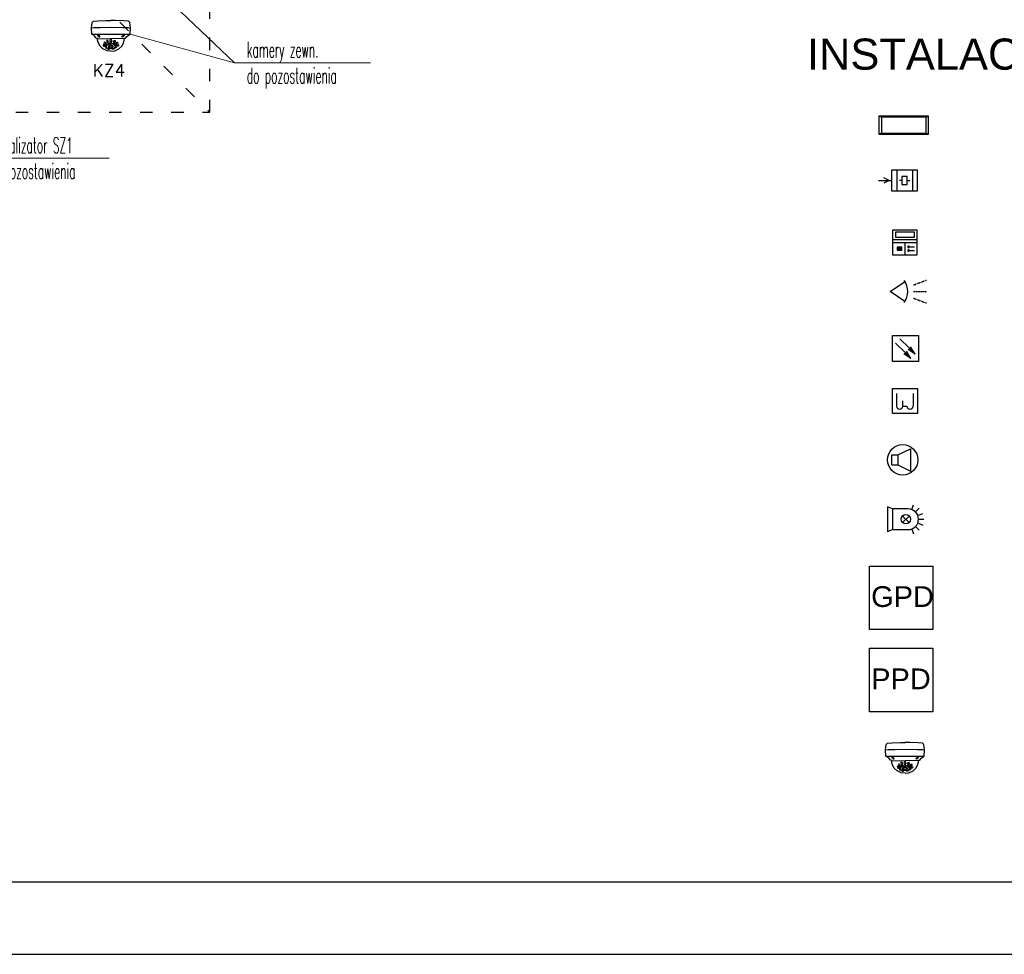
# Model space of a CAD drawing. Header units: millimetres. Extents: x 19325 to 32410, y -4876 to 2807.
# Tile 54 of 72: x 20931 to 21881, y -1042 to -141. Entities that reach past the tile are written whole.
import ezdxf
from ezdxf import colors
from ezdxf.entities.mleader import LeaderData, LeaderLine
from ezdxf.enums import TextEntityAlignment as Align
from ezdxf.math import Vec2, Vec3

# ---------------------------------------------------------------- set-up
doc = ezdxf.new("R2010")
doc.units = ezdxf.units.MM
doc.linetypes.add('ACAD_ISO03W100', pattern=[30, 12, -18])
doc.linetypes.add('VERDECKT', pattern=[0.375, 0.25, -0.125])
for name, color, linetype, lineweight in [('.WK_WODA_OPIS', 7, 'Continuous', 13), ('2E_CENTR', 40, 'Continuous', 30), ('2E_INSTA', 40, 'Continuous', 30), ('2E_OSWIETL', 40, 'Continuous', 30), ('2E_POZ', 40, 'Continuous', 30), ('2E_SWIETLOWKI', 40, 'Continuous', 30), ('2E_SYGKOM', 40, 'Continuous', 30), ('2E_URZADZENIE', 40, 'Continuous', 30), ('AMATECH_OPRAWY AWARYJNE', 4, 'Continuous', 30), ('Avizio_CCTV', 1, 'Continuous', 30), ('e', 1, 'Continuous', 40)]:
    doc.layers.add(name, color=color, linetype=linetype, lineweight=lineweight)
doc.layers.add('A_SC_MUROWANA_DZIAŁOWA', color=42, linetype='Continuous')
doc.styles.add('dar-styl', font='arial.ttf')
doc.styles.add('Opisowy', font='arial.ttf', dxfattribs={"width": 0.8})
doc.styles.add('PITSIMP8', font='pitsimp8')
doc.styles.add('SIMPLEX', font='simplex.shx')
doc.styles.add('WYMIARY', font='romans.shx', dxfattribs={"width": 0.7})

# ---------------------------------------------------------------- blocks, each defined once
blk = doc.blocks.new('AAT_KOPUŁA')
at = {"color": 1}
for points in [[(-8.22, -11.04), (-9, -10.93), (-9.78, -9.91), (-10.75, -9.07), (-11.75, -8.52), (-11.93, -4.64), (-11.53, -1.23), (-10.72, -0.54), (-8.02, -0.23), (-2.86, 0), (-0.04, 0)], [(8.18, -11.04), (8.95, -10.93), (9.73, -9.91), (10.71, -9.07), (11.71, -8.52), (11.89, -4.64), (11.49, -1.23), (10.67, -0.54), (7.97, -0.23), (2.82, 0), (0, 0)], [(-11.93, -4.64), (-10.42, -4.44), (-6.36, -4.33), (0.12, -4.2), (7.54, -4.33), (10.62, -4.41), (11.89, -4.64)], [(-11.75, -8.52), (-6.7, -8.53), (2.62, -8.43), (11.71, -8.52)], [(-0.05, -18.85), (-2.38, -18.67), (-4.9, -17.44), (-6.62, -15.88), (-7.66, -14.01), (-8.14, -12.14), (-8.22, -11.04), (-0.04, -11.24)], [(0.01, -18.85), (2.34, -18.67), (4.85, -17.44), (6.58, -15.88), (7.62, -14.01), (8.1, -12.14), (8.18, -11.04), (0, -11.24)]]:
    blk.add_lwpolyline(points, dxfattribs=at)
for points in [[(-8.01, -9.54), (-7.57, -9.95), (-7.16, -10.2), (-6.8, -10.17), (-6.79, -9.93), (-7.09, -9.56), (-7.5, -9.29), (-7.95, -9.14), (-8.14, -9.15), (-8.19, -9.28), (-8.1, -9.44)], [(-0.16, -11.79), (-0.44, -11.92), (-0.66, -12.24), (-0.73, -12.53), (-0.65, -12.92), (-0.47, -13.15), (-0.12, -13.25), (0.27, -13.11), (0.47, -12.65), (0.44, -12.25), (0.26, -12.02), (0.06, -11.81)], [(7.96, -9.54), (7.52, -9.95), (7.12, -10.2), (6.76, -10.17), (6.75, -9.93), (7.04, -9.56), (7.46, -9.29), (7.9, -9.14), (8.09, -9.15), (8.15, -9.28), (8.06, -9.44)], [(-3.78, -15.29), (-3.95, -14.93), (-4.25, -14.79), (-4.68, -14.88), (-4.81, -15.22), (-4.69, -15.53), (-4.45, -15.72), (-4.04, -15.72), (-3.87, -15.61), (-3.77, -15.41)], [(-3.18, -13.85), (-3.41, -13.5), (-3.71, -13.36), (-4.14, -13.45), (-4.29, -13.85), (-4.15, -14.27), (-3.88, -14.44), (-3.44, -14.44), (-3.2, -14.23), (-3.15, -14.01)], [(-2.45, -16.49), (-2.62, -16.14), (-2.92, -16), (-3.35, -16.09), (-3.48, -16.42), (-3.36, -16.74), (-3.12, -16.92), (-2.71, -16.93), (-2.54, -16.81), (-2.44, -16.61)], [(-2.37, -15.16), (-2.53, -14.81), (-2.84, -14.67), (-3.26, -14.76), (-3.39, -15.09), (-3.27, -15.41), (-3.03, -15.59), (-2.63, -15.6), (-2.46, -15.48), (-2.36, -15.28)], [(-1.64, -12.74), (-1.87, -12.4), (-2.18, -12.26), (-2.6, -12.35), (-2.75, -12.75), (-2.61, -13.17), (-2.34, -13.34), (-1.9, -13.34), (-1.66, -13.13), (-1.61, -12.9)], [(-1.35, -14.22), (-1.58, -13.87), (-1.88, -13.73), (-2.31, -13.82), (-2.46, -14.23), (-2.32, -14.64), (-2.05, -14.81), (-1.61, -14.81), (-1.37, -14.6), (-1.32, -14.38)], [(-1.34, -17.2), (-1.62, -17.14), (-2.01, -17.17), (-2.14, -17.32), (-2.03, -17.5), (-1.68, -17.65), (-1.27, -17.71), (-0.93, -17.63), (-0.89, -17.47), (-1.06, -17.33)], [(-0.12, -15.1), (-0.81, -15.21), (-1.32, -15.6), (-1.56, -15.96), (-1.58, -16.45), (-1.21, -16.85), (-0.57, -17.09), (-0.08, -17.13), (0.56, -17.04), (1.21, -16.62), (1.45, -16.19), (1.38, -15.8), (0.93, -15.33), (0.26, -15.14)], [(0, -15.66), (-0.48, -15.71), (-0.87, -15.94), (-0.92, -16.2), (-0.86, -16.5), (-0.56, -16.69), (-0.14, -16.73), (0.46, -16.65), (0.79, -16.37), (0.81, -15.97), (0.42, -15.7)], [(-0.12, -13.41), (-0.49, -13.53), (-0.61, -13.76), (-0.68, -14.17), (-0.52, -14.45), (-0.26, -14.55), (0.18, -14.53), (0.42, -14.2), (0.47, -13.96), (0.29, -13.62), (0.11, -13.48)], [(1.24, -17.2), (1.51, -17.14), (1.91, -17.17), (2.04, -17.32), (1.92, -17.5), (1.57, -17.65), (1.16, -17.71), (0.83, -17.63), (0.79, -17.47), (0.95, -17.33)], [(1.24, -14.22), (1.47, -13.87), (1.78, -13.73), (2.2, -13.82), (2.36, -14.23), (2.22, -14.64), (1.94, -14.81), (1.5, -14.81), (1.26, -14.6), (1.22, -14.38)], [(1.53, -12.74), (1.76, -12.4), (2.07, -12.26), (2.49, -12.35), (2.65, -12.75), (2.51, -13.17), (2.23, -13.34), (1.79, -13.34), (1.55, -13.13), (1.51, -12.9)], [(2.26, -15.16), (2.43, -14.81), (2.73, -14.67), (3.16, -14.76), (3.29, -15.09), (3.17, -15.41), (2.93, -15.59), (2.52, -15.6), (2.35, -15.48), (2.25, -15.28)], [(2.34, -16.49), (2.51, -16.14), (2.82, -16), (3.24, -16.09), (3.37, -16.42), (3.25, -16.74), (3.01, -16.92), (2.61, -16.93), (2.43, -16.81), (2.33, -16.61)], [(3.07, -13.85), (3.3, -13.5), (3.61, -13.36), (4.03, -13.45), (4.19, -13.85), (4.05, -14.27), (3.77, -14.44), (3.33, -14.44), (3.09, -14.23), (3.05, -14.01)], [(3.67, -15.29), (3.84, -14.93), (4.15, -14.79), (4.57, -14.88), (4.7, -15.22), (4.58, -15.53), (4.34, -15.72), (3.94, -15.72), (3.77, -15.61), (3.67, -15.41)]]:
    blk.add_lwpolyline(points, close=True, dxfattribs=at)
blk = doc.blocks.new('2DEL1023')
for p, q in [((-0.5, 1), (-0.5, 0)), ((0.5, 1), (-0.5, 1)), ((-0.384, 0.911), (-0.384, 0.72)), ((0.386, 0.911), (-0.384, 0.911)), ((0.386, 0.72), (0.386, 0.911)), ((0.5, 0), (0.5, 1)), ((-0.5, 0.618), (0.5, 0.618)), ((-0.5, 0.5), (0.5, 0.5)), ((-0.384, 0.72), (0.386, 0.72)), ((0, 0.5), (0, 0)), ((-0.5, 0), (0.5, 0)), ((-0.259, 0.304), (-0.311, 0.304)), ((-0.311, 0.304), (-0.311, 0.253)), ((-0.311, 0.253), (-0.259, 0.253)), ((-0.259, 0.238), (-0.311, 0.238)), ((-0.311, 0.238), (-0.311, 0.187)), ((-0.311, 0.187), (-0.259, 0.187)), ((-0.259, 0.253), (-0.259, 0.304)), ((-0.259, 0.187), (-0.259, 0.238)), ((-0.193, 0.304), (-0.245, 0.304)), ((-0.245, 0.304), (-0.245, 0.253)), ((-0.245, 0.253), (-0.193, 0.253)), ((-0.193, 0.238), (-0.245, 0.238)), ((-0.245, 0.238), (-0.245, 0.187)), ((-0.245, 0.187), (-0.193, 0.187)), ((-0.193, 0.253), (-0.193, 0.304)), ((-0.193, 0.187), (-0.193, 0.238)), ((-0.128, 0.304), (-0.179, 0.304)), ((-0.179, 0.304), (-0.179, 0.253)), ((-0.179, 0.253), (-0.128, 0.253)), ((-0.128, 0.238), (-0.179, 0.238)), ((-0.179, 0.238), (-0.179, 0.187)), ((-0.179, 0.187), (-0.128, 0.187)), ((-0.128, 0.253), (-0.128, 0.304)), ((-0.128, 0.187), (-0.128, 0.238)), ((0.169, 0.348), (0.117, 0.348)), ((0.117, 0.348), (0.117, 0.296)), ((0.117, 0.296), (0.169, 0.296)), ((0.169, 0.194), (0.117, 0.194)), ((0.117, 0.194), (0.117, 0.143)), ((0.117, 0.143), (0.169, 0.143)), ((0.169, 0.296), (0.169, 0.348)), ((0.169, 0.322), (0.395, 0.322)), ((0.169, 0.143), (0.169, 0.194)), ((0.169, 0.168), (0.395, 0.168))]:
    blk.add_line(p, q)
at = {"linetype": 'ByBlock', "style": 'PITSIMP8', "flags": 9}
for tag, p in [('VOLUMENSTROM', (2.758, 2.113)), ('DRUCK/-STUFE', (2.758, 2.093)), ('BEZEICHNUNG', (2.758, 2.253)), ('RAUM/GRUPPE', (2.758, 2.233)), ('TEMPERATUR', (2.758, 2.013)), ('POS.NR.G-LV', (2.758, 2.213)), ('ANSCHLUSS', (2.758, 2.073)), ('KENNUNG', (2.758, 2.153)), ('LEISTUNG', (2.758, 2.133)), ('FABRIKAT', (2.758, 2.193)), ('GROESSE', (2.758, 2.053)), ('TYP', (2.758, 2.173)), ('DN', (2.758, 2.033)), ('SPANNUNG/FREQUENZ', (2.758, 1.953)), ('SCHUTZART', (2.758, 1.973)), ('DREHZAHL', (2.758, 1.993)), ('GEWICHT', (2.758, 1.933)), ('FREI', (2.758, 1.913)), ('FREI', (2.758, 1.893)), ('FREI', (2.758, 1.873))]:
    blk.add_attdef(tag, text='', height=0.01, dxfattribs=at).set_placement(p, align=Align.MIDDLE)
blk = doc.blocks.new('2DEL_432')
for p, q in [((-10, 0), (5, 10)), ((4.2, -9.47), (-10, 0)), ((5, -10), (4.3, -9.54))]:
    blk.add_line(p, q)
at = {"linetype": 'VERDECKT'}
for p, q in [((12.61, 6.36), (25.34, 11.14)), ((12.61, 0), (25.34, 0)), ((12.61, -6.36), (25.34, -11.14))]:
    blk.add_line(p, q, dxfattribs=at)
blk.add_arc((-10.42, 0), 17.54, 322.9796, 37.0204)
at = {"linetype": 'ByBlock', "style": 'PITSIMP8', "flags": 9}
for tag, p in [('VOLUMENSTROM', (-0.26, 0.02)), ('BEZEICHNUNG', (-0.26, 0.16)), ('RAUM/GRUPPE', (-0.26, 0.14)), ('DRUCK/-STUFE', (-0.26, 0)), ('POS.NR.G-LV', (-0.26, 0.12)), ('FABRIKAT', (-0.26, 0.1)), ('KENNUNG', (-0.26, 0.06)), ('LEISTUNG', (-0.26, 0.04)), ('TYP', (-0.26, 0.08)), ('SPANNUNG/FREQUENZ', (-0.26, -0.14)), ('TEMPERATUR', (-0.26, -0.08)), ('ANSCHLUSS', (-0.26, -0.02)), ('DREHZAHL', (-0.26, -0.1)), ('SCHUTZART', (-0.26, -0.12)), ('GROESSE', (-0.26, -0.04)), ('GEWICHT', (-0.26, -0.16)), ('DN', (-0.26, -0.06)), ('FREI', (-0.26, -0.18)), ('FREI', (-0.26, -0.2)), ('FREI', (-0.26, -0.22))]:
    blk.add_attdef(tag, text='', height=0.01, dxfattribs=at).set_placement(p, align=Align.MIDDLE)
blk = doc.blocks.new('2DEL_156')
for p, q in [((-0.592, 0.8), (-0.883, 1.092)), ((-0.292, 0.988), (-0.458, 1.383)), ((0, 1.042), (0, 1.458)), ((0.296, 0.988), (0.463, 1.383)), ((0.592, 0.8), (0.883, 1.092)), ((-0.775, 0.504), (-1.15, 0.65)), ((-0.262, -0.237), (0.263, 0.288)), ((-0.262, 0.288), (0.263, -0.237)), ((0.783, 0.504), (1.158, 0.65)), ((-0.833, -1.042), (-1.006, -1.458)), ((-1.006, -1.458), (1.006, -1.458)), ((0.833, -1.042), (1.006, -1.458))]:
    blk.add_line(p, q)
blk.add_lwpolyline([(-0.833, 0.208), (-0.833, -1.042), (0.833, -1.042), (0.833, 0.208)])
blk.add_circle((0, 0.025), 0.375)
blk.add_arc((0, 0.208), 0.833, 0, 180)
at = {"linetype": 'ByBlock', "style": 'PITSIMP8', "flags": 9}
for tag, p in [('SPANNUNG/FREQUENZ', (-0.262, 0.069)), ('VOLUMENSTROM', (-0.262, 0.229)), ('RAUM/GRUPPE', (-0.262, 0.349)), ('DRUCK/-STUFE', (-0.262, 0.209)), ('BEZEICHNUNG', (-0.262, 0.369)), ('TEMPERATUR', (-0.262, 0.129)), ('POS.NR.G-LV', (-0.262, 0.329)), ('ANSCHLUSS', (-0.262, 0.189)), ('SCHUTZART', (-0.262, 0.089)), ('DREHZAHL', (-0.262, 0.109)), ('KENNUNG', (-0.262, 0.269)), ('LEISTUNG', (-0.262, 0.249)), ('FABRIKAT', (-0.262, 0.309)), ('GROESSE', (-0.262, 0.169)), ('GEWICHT', (-0.262, 0.049)), ('FREI', (-0.262, 0.029)), ('FREI', (-0.262, 0.009)), ('TYP', (-0.262, 0.289)), ('DN', (-0.262, 0.149)), ('FREI', (-0.262, -0.011))]:
    blk.add_attdef(tag, text='', height=0.01, dxfattribs=at).set_placement(p, align=Align.MIDDLE)
blk = doc.blocks.new('2DEL_150')
for p, q in [((-0.938, 0.521), (-0.054, -0.363)), ((-0.521, 0.938), (0.363, 0.054)), ((0.952, -0.536), (0.508, 0.151)), ((0.536, -0.952), (-0.151, -0.508)), ((0.536, -0.952), (0.092, -0.265)), ((0.952, -0.536), (0.265, -0.092))]:
    blk.add_line(p, q)
blk.add_lwpolyline([(-1.25, 1.25), (1.25, 1.25), (1.25, -1.25), (-1.25, -1.25)], close=True)
for points in [[(0.265, -0.092), (0.508, 0.151), (0.952, -0.536)], [(-0.151, -0.508), (0.092, -0.265), (0.536, -0.952)]]:
    blk.add_solid(points)
at = {"linetype": 'ByBlock', "style": 'PITSIMP8', "flags": 9}
for tag, p in [('BEZEICHNUNG', (0.518, 0.953)), ('SPANNUNG/FREQUENZ', (0.518, 0.653)), ('VOLUMENSTROM', (0.518, 0.813)), ('DRUCK/-STUFE', (0.518, 0.793)), ('RAUM/GRUPPE', (0.518, 0.933)), ('TEMPERATUR', (0.518, 0.713)), ('POS.NR.G-LV', (0.518, 0.913)), ('ANSCHLUSS', (0.518, 0.773)), ('SCHUTZART', (0.518, 0.673)), ('DREHZAHL', (0.518, 0.693)), ('KENNUNG', (0.518, 0.853)), ('LEISTUNG', (0.518, 0.833)), ('FABRIKAT', (0.518, 0.893)), ('GROESSE', (0.518, 0.753)), ('GEWICHT', (0.518, 0.633)), ('FREI', (0.518, 0.613)), ('FREI', (0.518, 0.593)), ('FREI', (0.518, 0.573)), ('TYP', (0.518, 0.873)), ('DN', (0.518, 0.733))]:
    blk.add_attdef(tag, text='', height=0.01, dxfattribs=at).set_placement(p, align=Align.MIDDLE)
blk = doc.blocks.new('2DEL_339')
for p, q in [((0, 3.75), (-0.62, 5)), ((0, 6.25), (0, 3.12)), ((0, 3.75), (0.62, 5)), ((-2.5, -3.12), (-2.5, 3.12)), ((-2.5, 3.12), (2.5, 3.12)), ((2.5, 3.12), (2.5, -3.12)), ((-2.5, 1.88), (2.5, 1.88)), ((-1, 0.62), (1, 0.62)), ((-1, -0.62), (-1, 0.62)), ((0, 0.62), (0, 1.25)), ((1, 0.62), (1, -0.62)), ((-2.5, -1.88), (2.5, -1.88)), ((1, -0.62), (-1, -0.62)), ((0, -0.62), (0, -1.25)), ((2.5, -3.12), (-2.5, -3.12))]:
    blk.add_line(p, q)
at = {"linetype": 'ByBlock', "style": 'PITSIMP8', "flags": 9}
for tag, p in [('VOLUMENSTROM', (-0.26, 0.02)), ('BEZEICHNUNG', (-0.26, 0.16)), ('RAUM/GRUPPE', (-0.26, 0.14)), ('DRUCK/-STUFE', (-0.26, 0)), ('POS.NR.G-LV', (-0.26, 0.12)), ('FABRIKAT', (-0.26, 0.1)), ('KENNUNG', (-0.26, 0.06)), ('LEISTUNG', (-0.26, 0.04)), ('TYP', (-0.26, 0.08)), ('SPANNUNG/FREQUENZ', (-0.26, -0.14)), ('TEMPERATUR', (-0.26, -0.08)), ('ANSCHLUSS', (-0.26, -0.02)), ('DREHZAHL', (-0.26, -0.1)), ('SCHUTZART', (-0.26, -0.12)), ('GROESSE', (-0.26, -0.04)), ('GEWICHT', (-0.26, -0.16)), ('DN', (-0.26, -0.06)), ('FREI', (-0.26, -0.18)), ('FREI', (-0.26, -0.2)), ('FREI', (-0.26, -0.22))]:
    blk.add_attdef(tag, text='', height=0.01, dxfattribs=at).set_placement(p, align=Align.MIDDLE)
blk = doc.blocks.new('2DEL1116')
for p, q in [((-0.5, 1), (-0.5, 0)), ((-0.45, 0.95), (-0.5, 1)), ((0.5, 1), (-0.5, 1)), ((0.45, 0.95), (0.5, 1)), ((0.5, 0), (0.5, 1)), ((-0.45, 0.95), (-0.45, 0.05)), ((0.45, 0.95), (-0.45, 0.95)), ((0.45, 0.05), (0.45, 0.95)), ((-0.45, 0.05), (-0.5, 0)), ((-0.5, 0), (0.5, 0)), ((-0.45, 0.05), (0.45, 0.05)), ((0.45, 0.05), (0.5, 0))]:
    blk.add_line(p, q)
at = {"linetype": 'ByBlock', "style": 'PITSIMP8', "flags": 9}
for tag, p in [('RAUM/GRUPPE', (-0.305, 0.461)), ('POS.NR.G-LV', (-0.305, 0.441)), ('FABRIKAT', (-0.305, 0.421)), ('TYP', (-0.305, 0.401)), ('VOLUMENSTROM', (-0.305, 0.341)), ('DRUCK/-STUFE', (-0.305, 0.321)), ('TEMPERATUR', (-0.305, 0.241)), ('ANSCHLUSS', (-0.305, 0.301)), ('SCHUTZART', (-0.305, 0.201)), ('DREHZAHL', (-0.305, 0.221)), ('KENNUNG', (-0.305, 0.381)), ('LEISTUNG', (-0.305, 0.361)), ('GROESSE', (-0.305, 0.281)), ('DN', (-0.305, 0.261)), ('SPANNUNG/FREQUENZ', (-0.305, 0.181)), ('GEWICHT', (-0.305, 0.161)), ('FREI', (-0.305, 0.141)), ('FREI', (-0.305, 0.121)), ('FREI', (-0.305, 0.101))]:
    blk.add_attdef(tag, text='', height=0.01, dxfattribs=at).set_placement(p, align=Align.MIDDLE)
blk = doc.blocks.new('2DEL_153')
for p, q in [((-0.833, 0.748), (-0.833, -0.521)), ((-0.208, -0.521), (-0.208, 0)), ((0.833, 0.748), (0.833, -0.521)), ((-0.195, -0.521), (0.208, -0.521))]:
    blk.add_line(p, q)
blk.add_lwpolyline([(-1.25, 1.25), (1.25, 1.25), (1.25, -1.25), (-1.25, -1.25)], close=True)
for centre in [(-0.521, -0.521), (0.521, -0.521)]:
    blk.add_arc(centre, 0.312, 180, 0)
at = {"linetype": 'ByBlock', "style": 'PITSIMP8', "flags": 9}
for tag, p in [('SPANNUNG/FREQUENZ', (-0.254, 0.272)), ('VOLUMENSTROM', (-0.254, 0.432)), ('DRUCK/-STUFE', (-0.254, 0.412)), ('BEZEICHNUNG', (-0.254, 0.572)), ('RAUM/GRUPPE', (-0.254, 0.552)), ('TEMPERATUR', (-0.254, 0.332)), ('POS.NR.G-LV', (-0.254, 0.532)), ('ANSCHLUSS', (-0.254, 0.392)), ('SCHUTZART', (-0.254, 0.292)), ('DREHZAHL', (-0.254, 0.312)), ('KENNUNG', (-0.254, 0.472)), ('LEISTUNG', (-0.254, 0.452)), ('FABRIKAT', (-0.254, 0.512)), ('GROESSE', (-0.254, 0.372)), ('GEWICHT', (-0.254, 0.252)), ('FREI', (-0.254, 0.232)), ('FREI', (-0.254, 0.212)), ('FREI', (-0.254, 0.192)), ('TYP', (-0.254, 0.492)), ('DN', (-0.254, 0.352))]:
    blk.add_attdef(tag, text='', height=0.01, dxfattribs=at).set_placement(p, align=Align.MIDDLE)
blk = doc.blocks.new('_None')
blk = doc.blocks.new('2DEL_158')
for p, q in [((-0.67, 1.02), (1.88, 2.25)), ((1.88, 2.25), (1.88, -2.25)), ((-1.88, -1.02), (-1.88, 1.02)), ((-1.88, 1.02), (-0.67, 1.02)), ((-0.67, 1.02), (-0.67, -1.02)), ((-1.88, -1.02), (-0.67, -1.02)), ((-0.67, -1.02), (1.88, -2.25))]:
    blk.add_line(p, q)
at = {"linetype": 'ByBlock', "style": 'PITSIMP8', "flags": 9}
for tag, p in [('VOLUMENSTROM', (-1.51, 0.02)), ('BEZEICHNUNG', (-1.51, 0.16)), ('RAUM/GRUPPE', (-1.51, 0.14)), ('DRUCK/-STUFE', (-1.51, 0)), ('POS.NR.G-LV', (-1.51, 0.12)), ('FABRIKAT', (-1.51, 0.1)), ('KENNUNG', (-1.51, 0.06)), ('LEISTUNG', (-1.51, 0.04)), ('TYP', (-1.51, 0.08)), ('SPANNUNG/FREQUENZ', (-1.51, -0.14)), ('TEMPERATUR', (-1.51, -0.08)), ('ANSCHLUSS', (-1.51, -0.02)), ('DREHZAHL', (-1.51, -0.1)), ('SCHUTZART', (-1.51, -0.12)), ('GROESSE', (-1.51, -0.04)), ('GEWICHT', (-1.51, -0.16)), ('DN', (-1.51, -0.06)), ('FREI', (-1.51, -0.18)), ('FREI', (-1.51, -0.2)), ('FREI', (-1.51, -0.22))]:
    blk.add_attdef(tag, text='', height=0.01, dxfattribs=at).set_placement(p, align=Align.MIDDLE)

msp = doc.modelspace()

# ---------------------------------------------------------------- linework, layer by layer
for points in [[(19325.05, -1042.3), (23525.05, -1042.3), (23525.05, 1927.7), (19325.05, 1927.7)], [(19626.5, -972.3), (23455.05, -972.3), (23455.05, 1857.7), (19626.5, 1857.7)]]:
    msp.add_lwpolyline(points, close=True)
at = {"layer": '2E_OSWIETL'}
for points in [[(21751.24, -667.68), (21812.44, -667.68), (21812.44, -728.88), (21751.24, -728.88)], [(21751.24, -747.04), (21812.44, -747.04), (21812.44, -808.24), (21751.24, -808.24)]]:
    msp.add_lwpolyline(points, close=True, dxfattribs=at)
at = {"layer": '2E_SYGKOM'}
msp.add_circle((21783.27, -565.24), 14.65, dxfattribs=at)
at = {"layer": 'A_SC_MUROWANA_DZIAŁOWA', "linetype": 'ACAD_ISO03W100'}
msp.add_line((20518.62, 365.97), (21114.98, -229.88), dxfattribs=at)
msp.add_lwpolyline([(19967.66, -229.88), (21114.98, -229.88), (21114.98, 1589.24), (19967.66, 1589.24)], close=True, dxfattribs=at)

# ---------------------------------------------------------------- block references
at = {"layer": '2E_CENTR', "xscale": -4, "yscale": 4, "zscale": 4, "rotation": 90}
msp.add_blockref('2DEL_339', (21785.03, -295.73), dxfattribs=at)
at = {"layer": '2E_INSTA', "xscale": 12, "yscale": 12, "zscale": 12, "rotation": 270}
msp.add_blockref('2DEL_156', (21786.01, -622.61), dxfattribs=at)
at = {"layer": '2E_POZ'}
for name, p, xscale, yscale, zscale in [('2DEL_150', (21785.84, -457.86), 10, 10, 10), ('2DEL_153', (21785.37, -508.43), 9.6, 9.6, 9.6), ('2DEL_158', (21781.72, -565.28), 4.8, 4.8, 4.8)]:
    msp.add_blockref(name, p, dxfattribs=dict(at, xscale=xscale, yscale=yscale, zscale=zscale))
at = {"layer": '2E_SWIETLOWKI', "xscale": 48, "yscale": 17.25, "zscale": 48}
msp.add_blockref('2DEL1116', (21784.28, -250.94), dxfattribs=at)
at = {"layer": '2E_SYGKOM'}
msp.add_blockref('2DEL_432', (21781, -402.92), dxfattribs=at)
at = {"layer": '2E_URZADZENIE', "xscale": 23.75, "yscale": 23.75, "zscale": 23.75}
msp.add_blockref('2DEL1023', (21785.4, -367.38, 0.52), dxfattribs=at)
at = {"layer": 'Avizio_CCTV', "xscale": 1.575, "yscale": 1.575, "zscale": 1.575}
for p in [(21019.48, -141.26, 0), (21785.57, -837.82, 0)]:
    msp.add_blockref('AAT_KOPUŁA', p, dxfattribs=at)

# ---------------------------------------------------------------- texts
at = {"style": 'dar-styl'}
msp.add_text('INSTALACJE TELETECHNICZNE:', height=30, dxfattribs=at).set_placement((21690.86, -188.8, -0.39))
at = {"layer": 'AMATECH_OPRAWY AWARYJNE', "linetype": 'ByBlock', "style": 'Opisowy'}
for s, p in [('GPD', (21752.82, -707.18, 0)), ('PPD', (21752.82, -786.54, 0))]:
    msp.add_text(s, height=20, dxfattribs=at).set_placement(p)

# ---------------------------------------------------------------- next in the draw order: leaders
at = {"layer": '.WK_WODA_OPIS'}
ml = msp.add_multileader_mtext('Standard', dxfattribs=at)
ml.set_content('{\\W0.5;kamery zewn. \\Pdo pozostawienia}', color=256, style='WYMIARY')
ml.set_leader_properties(linetype='ByLayer', lineweight=-1)
ml.set_arrow_properties(name='NONE')
ml.build(insert=Vec2(0, 0))
ml.multileader.update_dxf_attribs({"text_left_attachment_type": 6, "text_right_attachment_type": 6, "text_top_attachment_type": 0, "text_bottom_attachment_type": 0, "dogleg_length": 86.36, "arrow_head_size": 5})
ctx = ml.context
ctx.base_point, ctx.char_height, ctx.arrow_head_size, ctx.landing_gap_size, ctx.plane_origin = Vec3(21149.38, -182.07, 3941.31), 15, 5, 1.25, Vec3(-855228.58, 6522357.1, 3941.31)
ctx.left_attachment, ctx.right_attachment = 6, 6
notes = []
notes.append((ctx, [(1, (1, 1, 0), (21138.59, -182.07, 3941.31), (1, 0), 10.8, [(0, [(21073.62, -120.3, 3941.31)], 256, [])])]))
ctx.mtext.insert, ctx.mtext.line_spacing_style = Vec3(21150.63, -162.07, 3941.31), 2
ctx.mtext.has_bg_fill, ctx.mtext.bg_color, ctx.mtext.bg_scale_factor, ctx.mtext.bg_transparency, ctx.mtext.use_window_bg_color = 1, -1027028792, 1.5, 0, 1
for ctx, leaders in notes:
    for number, flags, end, landing, length, lines in leaders:
        leader = LeaderData()
        leader.index, (leader.has_last_leader_line, leader.has_dogleg_vector, leader.attachment_direction) = number, flags
        leader.last_leader_point, leader.dogleg_vector, leader.dogleg_length = Vec3(end), Vec3(landing), length
        for number, points, colour, breaks in lines:
            line = LeaderLine()
            line.index, line.vertices, line.color, line.breaks = number, Vec3.list(points), colors.encode_raw_color(colour), breaks
            leader.lines.append(line)
        ctx.leaders.append(leader)

# ---------------------------------------------------------------- next in the draw order: linework, layer by layer
msp.add_line((21037.91, -154.67, 0), (21138.59, -182.07, 3941.31), dxfattribs=at)

# ---------------------------------------------------------------- next in the draw order: leaders
ml = msp.add_multileader_mtext('Standard', dxfattribs=at)
ml.set_content('{\\W0.5;sygnalizator SZ1\\Pdo pozostawienia}', color=256, style='WYMIARY')
ml.set_leader_properties(linetype='ByLayer', lineweight=-1)
ml.set_arrow_properties(name='NONE')
ml.build(insert=Vec2(0, 0))
ml.multileader.update_dxf_attribs({"text_left_attachment_type": 6, "text_right_attachment_type": 6, "text_top_attachment_type": 0, "text_bottom_attachment_type": 0, "dogleg_length": 86.36, "arrow_head_size": 5})
ctx = ml.context
ctx.base_point, ctx.char_height, ctx.arrow_head_size, ctx.landing_gap_size, ctx.plane_origin = Vec3(20897.19, -274.26), 15, 5, 1.25, Vec3(-855417.32, 6522264.91)
ctx.left_attachment, ctx.right_attachment = 6, 6
notes = []
notes.append((ctx, [(1, (1, 1, 0), (20886.4, -274.26), (1, 0), 10.8, [(0, [(20855.2, -173.32)], 256, [])])]))
ctx.mtext.insert, ctx.mtext.line_spacing_style = Vec3(20898.44, -254.26), 2
ctx.mtext.has_bg_fill, ctx.mtext.bg_color, ctx.mtext.bg_scale_factor, ctx.mtext.bg_transparency, ctx.mtext.use_window_bg_color = 1, -1027028792, 1.5, 0, 1
for ctx, leaders in notes:
    for number, flags, end, landing, length, lines in leaders:
        leader = LeaderData()
        leader.index, (leader.has_last_leader_line, leader.has_dogleg_vector, leader.attachment_direction) = number, flags
        leader.last_leader_point, leader.dogleg_vector, leader.dogleg_length = Vec3(end), Vec3(landing), length
        for number, points, colour, breaks in lines:
            line = LeaderLine()
            line.index, line.vertices, line.color, line.breaks = number, Vec3.list(points), colors.encode_raw_color(colour), breaks
            leader.lines.append(line)
        ctx.leaders.append(leader)

# ---------------------------------------------------------------- next in the draw order: texts
at = {"layer": 'e', "style": 'SIMPLEX'}
msp.add_text('KZ4', height=11.97, dxfattribs=at).set_placement((21001.82, -195.34, 1.04))

doc.saveas('drawing.dxf')
